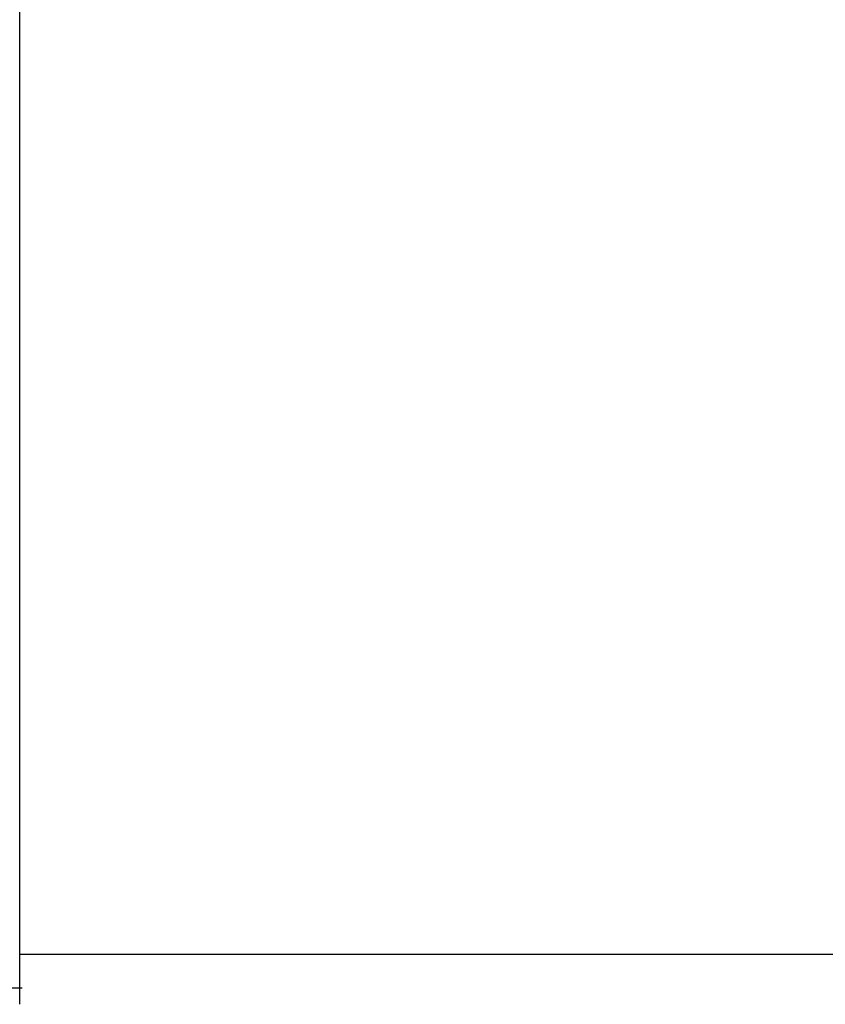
# Model space of a CAD drawing. Header units: millimetres. Extents: x 461 to 870, y -237 to -81.
# Tile 4 of 48: x 700 to 724, y -203 to -173. Entities that reach past the tile are written whole.
import ezdxf

# ---------------------------------------------------------------- set-up
doc = ezdxf.new("R2010")
doc.units = ezdxf.units.MM
doc.layers.add('2', color=7, linetype='CONTINUOUS')
doc.layers.add('OUT', color=3, linetype='CONTINUOUS')

msp = doc.modelspace()

# ---------------------------------------------------------------- linework, layer by layer
at = {"layer": '2', "color": 0, "linetype": 'Continuous'}
for p, q in [((699.721, -201.013), (699.721, -163.013)), ((699.721, -202.513), (699.721, -201.013)), ((699.721, -202.513), (699.721, -201.013)), ((687.721, -202.013), (699.801, -202.013))]:
    msp.add_line(p, q, dxfattribs=at)
at = {"layer": 'OUT', "color": 0}
for p, q in [((699.721, -201.013), (699.721, -156.513)), ((822.721, -201.013), (699.721, -201.013)), ((699.721, -202.513), (699.721, -201.013))]:
    msp.add_line(p, q, dxfattribs=at)

doc.saveas('drawing.dxf')
